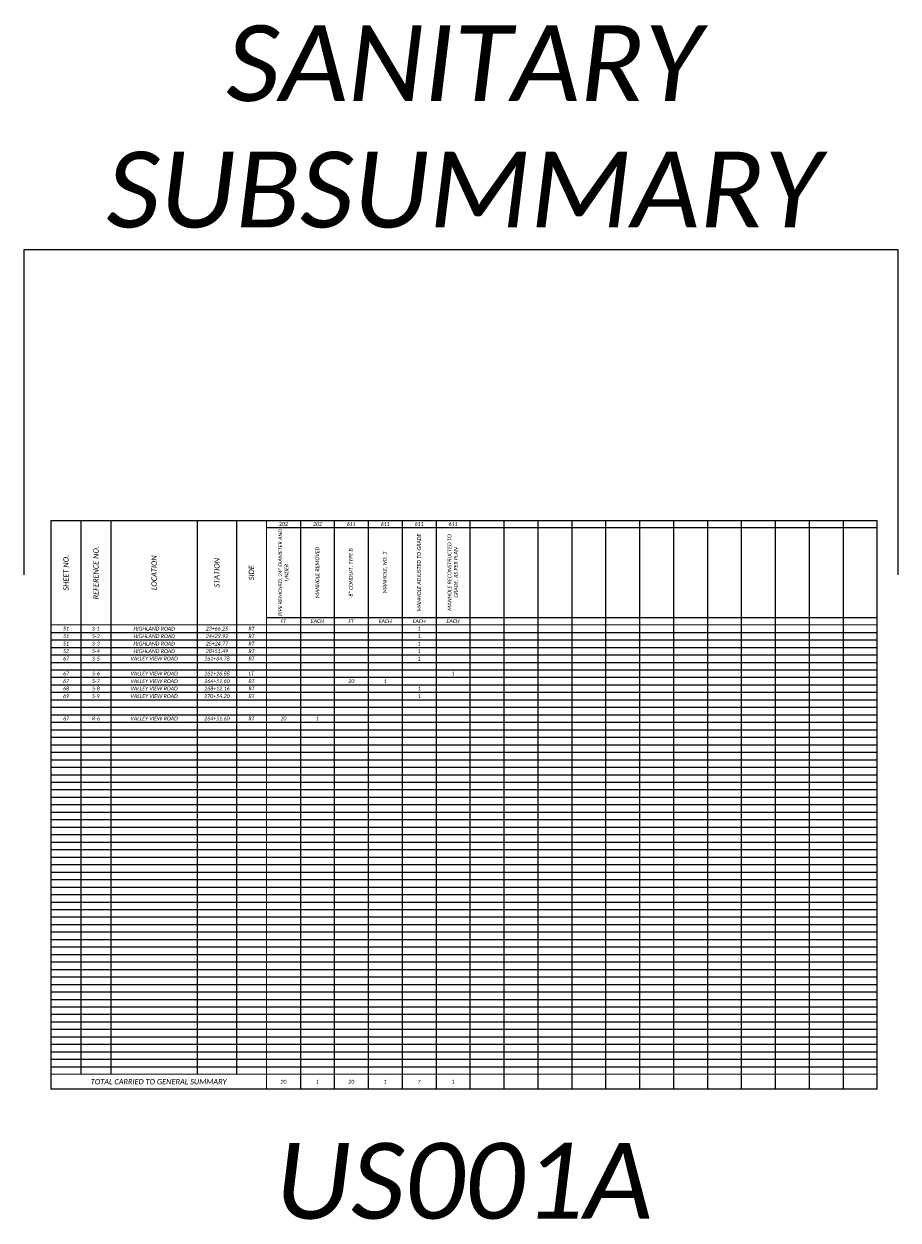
# Model space of a CAD drawing. Extents: x 104.5 to 180.2, y -4.2 to 40.
# Tile 3 of 3: x 147.9 to 180.2, y -4.2 to 40. Entities that reach past the tile are written whole.
import ezdxf

# ---------------------------------------------------------------- set-up
doc = ezdxf.new("R2010")
doc.units = 21
doc.header["$MEASUREMENT"] = 0
doc.layers.add('0_Mview', color=7, linetype='Continuous', plot=False)
doc.layers.add('SH_Data', color=7, linetype='Continuous')
doc.layers.add('SH_Text', color=7, linetype='Continuous')
doc.styles.add('P_Slanted_Normal', font='calibrii.ttf', dxfattribs={"height": 0.14})

# ---------------------------------------------------------------- blocks, each defined once
blk = doc.blocks.new('*A1017')
at = {"layer": 'SH_Data', "linetype": 'Continuous', "ltscale": 0.13014, "const_width": 0.0325}
blk.add_lwpolyline([(30.502, 0), (0, 0), (0, -21.001), (30.502, -21.001)], close=True, dxfattribs=at)
at = {"layer": 'SH_Data', "linetype": 'Continuous', "ltscale": 0.13014}
for points in [[(1.106, 0), (1.106, -20.448)], [(2.212, 0), (2.212, -20.448)], [(5.401, 0), (5.401, -20.448)], [(6.849, 0), (6.849, -20.448)], [(9.207, 0), (9.207, -21.001)], [(10.46, 0), (10.46, -21.001)], [(11.713, 0), (11.713, -21.001)], [(12.965, 0), (12.965, -21.001)], [(14.218, 0), (14.218, -21.001)], [(15.47, 0), (15.47, -21.001)], [(16.723, 0), (16.723, -21.001)], [(17.976, 0), (17.976, -21.001)], [(19.228, 0), (19.228, -21.001)], [(20.481, 0), (20.481, -21.001)], [(21.733, 0), (21.733, -21.001)], [(22.986, 0), (22.986, -21.001)], [(24.239, 0), (24.239, -21.001)], [(25.491, 0), (25.491, -21.001)], [(26.744, 0), (26.744, -21.001)], [(27.996, 0), (27.996, -21.001)], [(29.249, 0), (29.249, -21.001)], [(7.955, -0.26), (30.502, -0.26)], [(7.955, -3.579), (30.502, -3.579)], [(0, -4.132), (30.502, -4.132)], [(0, -4.408), (30.502, -4.408)], [(0, -4.685), (30.502, -4.685)], [(0, -4.962), (30.502, -4.962)], [(0, -5.238), (30.502, -5.238)], [(0, -5.515), (30.502, -5.515)], [(0, -5.791), (30.502, -5.791)], [(0, -6.068), (30.502, -6.068)], [(0, -6.344), (30.502, -6.344)], [(0, -6.621), (30.502, -6.621)], [(0, -6.897), (30.502, -6.897)], [(0, -7.174), (30.502, -7.174)], [(0, -7.451), (30.502, -7.451)], [(0, -7.727), (30.502, -7.727)], [(0, -8.004), (30.502, -8.004)], [(0, -8.28), (30.502, -8.28)], [(0, -8.557), (30.502, -8.557)], [(0, -8.833), (30.502, -8.833)], [(0, -9.11), (30.502, -9.11)], [(0, -9.386), (30.502, -9.386)], [(0, -9.663), (30.502, -9.663)], [(0, -9.939), (30.502, -9.939)], [(0, -10.216), (30.502, -10.216)], [(0, -10.493), (30.502, -10.493)], [(0, -10.769), (30.502, -10.769)], [(0, -11.046), (30.502, -11.046)], [(0, -11.322), (30.502, -11.322)], [(0, -11.599), (30.502, -11.599)], [(0, -11.875), (30.502, -11.875)], [(0, -12.152), (30.502, -12.152)], [(0, -12.428), (30.502, -12.428)], [(0, -12.705), (30.502, -12.705)], [(0, -12.981), (30.502, -12.981)], [(0, -13.258), (30.502, -13.258)], [(0, -13.535), (30.502, -13.535)], [(0, -13.811), (30.502, -13.811)], [(0, -14.088), (30.502, -14.088)], [(0, -14.364), (30.502, -14.364)], [(0, -14.641), (30.502, -14.641)], [(0, -14.917), (30.502, -14.917)], [(0, -15.194), (30.502, -15.194)], [(0, -15.47), (30.502, -15.47)], [(0, -15.747), (30.502, -15.747)], [(0, -16.023), (30.502, -16.023)], [(0, -16.3), (30.502, -16.3)], [(0, -16.577), (30.502, -16.577)], [(0, -16.853), (30.502, -16.853)], [(0, -17.13), (30.502, -17.13)], [(0, -17.406), (30.502, -17.406)], [(0, -17.683), (30.502, -17.683)], [(0, -17.959), (30.502, -17.959)], [(0, -18.236), (30.502, -18.236)], [(0, -18.512), (30.502, -18.512)], [(0, -18.789), (30.502, -18.789)], [(0, -19.066), (30.502, -19.066)], [(0, -19.342), (30.502, -19.342)], [(0, -19.619), (30.502, -19.619)], [(0, -19.895), (30.502, -19.895)], [(0, -20.172), (30.502, -20.172)]]:
    blk.add_lwpolyline(points, dxfattribs=at)
at = {"layer": 'SH_Data', "linetype": 'Continuous', "ltscale": 0.13014, "const_width": 0.0325}
for points in [[(7.955, 0), (7.955, -21.001)], [(0, -3.855), (30.502, -3.855)], [(0, -20.448), (30.502, -20.448)]]:
    blk.add_lwpolyline(points, dxfattribs=at)
at = {"layer": 'SH_Text', "attachment_point": 5, "rotation": 90, "style": 'P_Slanted_Normal'}
for s, insert, char_height, width in [('PIPE REMOVED, 24" DIAMETER AND UNDER', (8.581, -1.92), 0.14, 3.31857), ('MANHOLE ADJUSTED TO GRADE', (13.591, -1.92), 0.14, 3.31857), ('MANHOLE RECONSTRUCTED TO GRADE, AS PER PLAN', (14.844, -1.92), 0.14, 3.31857), ('MANHOLE REMOVED', (9.834, -1.92), 0.14, 3.31857), ('8" CONDUIT, TYPE B ', (11.086, -1.92), 0.14, 3.31857), ('MANHOLE, NO. 3', (12.339, -1.92), 0.14, 3.31857), ('STATION', (6.125, -1.928), 0.196, 3.8554)]:
    blk.add_mtext(s, dxfattribs=dict(at, insert=insert, char_height=char_height, width=width))
at = {"layer": 'SH_Text', "char_height": 0.14, "attachment_point": 5, "style": 'P_Slanted_Normal'}
for s, insert in [('202', (8.581, -0.13)), ('202', (9.834, -0.13)), ('611', (11.086, -0.13)), ('611', (12.339, -0.13)), ('611', (13.591, -0.13)), ('611', (14.844, -0.13)), ('51', (0.553, -3.994)), ('S-1', (1.659, -3.994)), ('HIGHLAND ROAD', (3.807, -3.994)), ('23+66.25', (6.125, -3.994)), ('RT', (7.402, -3.994)), ('FT', (8.581, -3.717)), ('EACH', (9.834, -3.717)), ('FT', (11.086, -3.717)), ('EACH', (12.339, -3.717)), ('EACH', (13.591, -3.717)), ('1', (13.591, -3.994)), ('EACH', (14.844, -3.717)), ('51', (0.553, -4.27)), ('S-2', (1.659, -4.27)), ('HIGHLAND ROAD', (3.807, -4.27)), ('24+29.92', (6.125, -4.27)), ('RT', (7.402, -4.27)), ('1', (13.591, -4.27)), ('51', (0.553, -4.547)), ('52', (0.553, -4.823)), ('S-3', (1.659, -4.547)), ('S-4', (1.659, -4.823)), ('HIGHLAND ROAD', (3.807, -4.547)), ('HIGHLAND ROAD', (3.807, -4.823)), ('25+24.77', (6.125, -4.547)), ('28+51.49', (6.125, -4.823)), ('RT', (7.402, -4.547)), ('RT', (7.402, -4.823)), ('1', (13.591, -4.547)), ('1', (13.591, -4.823)), ('67', (0.553, -5.1)), ('S-5', (1.659, -5.1)), ('VALLEY VIEW ROAD', (3.807, -5.1)), ('261+64.78', (6.125, -5.1)), ('RT', (7.402, -5.1)), ('1', (13.591, -5.1)), ('67', (0.553, -5.653)), ('S-6', (1.659, -5.653)), ('VALLEY VIEW ROAD', (3.807, -5.653)), ('262+26.88', (6.125, -5.653)), ('LT', (7.402, -5.653)), ('1', (14.844, -5.653)), ('67', (0.553, -5.93)), ('68', (0.553, -6.206)), ('S-7', (1.659, -5.93)), ('S-8', (1.659, -6.206)), ('VALLEY VIEW ROAD', (3.807, -5.93)), ('VALLEY VIEW ROAD', (3.807, -6.206)), ('264+51.60', (6.125, -5.93)), ('268+12.16', (6.125, -6.206)), ('RT', (7.402, -5.93)), ('RT', (7.402, -6.206)), ('20', (11.086, -5.93)), ('1', (12.339, -5.93)), ('1', (13.591, -6.206)), ('69', (0.553, -6.483)), ('S-9', (1.659, -6.483)), ('VALLEY VIEW ROAD', (3.807, -6.483)), ('270+54.20', (6.125, -6.483)), ('RT', (7.402, -6.483)), ('1', (13.591, -6.483)), ('67', (0.553, -7.312)), ('R-6', (1.659, -7.312)), ('VALLEY VIEW ROAD', (3.807, -7.312)), ('264+51.60', (6.125, -7.312)), ('RT', (7.402, -7.312)), ('20', (8.581, -7.312)), ('1', (9.834, -7.312)), ('20', (8.581, -20.725)), ('1', (9.834, -20.725)), ('20', (11.086, -20.725)), ('1', (12.339, -20.725)), ('7', (13.591, -20.725)), ('1', (14.844, -20.725))]:
    blk.add_mtext(s, dxfattribs=dict(at, insert=insert))
at = {"layer": 'SH_Text', "char_height": 0.196, "attachment_point": 5, "rotation": 90, "style": 'P_Slanted_Normal'}
for s, insert in [('SHEET NO.', (0.553, -1.928)), ('REFERENCE NO.', (1.659, -1.928)), ('LOCATION', (3.807, -1.928)), ('SIDE', (7.402, -1.928))]:
    blk.add_mtext(s, dxfattribs=dict(at, insert=insert))
at = {"layer": 'SH_Text', "insert": (3.977, -20.725), "char_height": 0.196, "width": 7.82467, "attachment_point": 5, "style": 'P_Slanted_Normal'}
blk.add_mtext('TOTAL CARRIED TO GENERAL SUMMARY', dxfattribs=at)

msp = doc.modelspace()

# ---------------------------------------------------------------- linework, layer by layer
at = {"layer": '0_Mview', "flags": 128}
msp.add_lwpolyline([(180.156, 19.64), (180.156, 31.64), (147.876, 31.64), (147.876, 19.64)], dxfattribs=at)
at = {"layer": '0_Mview', "color": 1}
msp.add_lwpolyline([(148.876, 21.64), (179.376, 21.64), (179.376, 0.64), (148.876, 0.64)], close=True, dxfattribs=at)

# ---------------------------------------------------------------- block references
msp.add_blockref('*A1017', (148.876, 21.64))

# ---------------------------------------------------------------- texts
at = {"layer": '0_Mview', "color": 7, "insert": (164.126, 39.929), "char_height": 2.8, "width": 264.66013, "attachment_point": 2, "style": 'P_Slanted_Normal'}
msp.add_mtext('\\pxqc;SANITARY \\PSUBSUMMARY', dxfattribs=at)
at = {"layer": '0_Mview', "color": 1, "insert": (164.126, -1.344), "char_height": 2.8, "width": 49.76473, "attachment_point": 2, "style": 'P_Slanted_Normal'}
msp.add_mtext('\\pxqc;US001A', dxfattribs=at)

doc.saveas('drawing.dxf')
